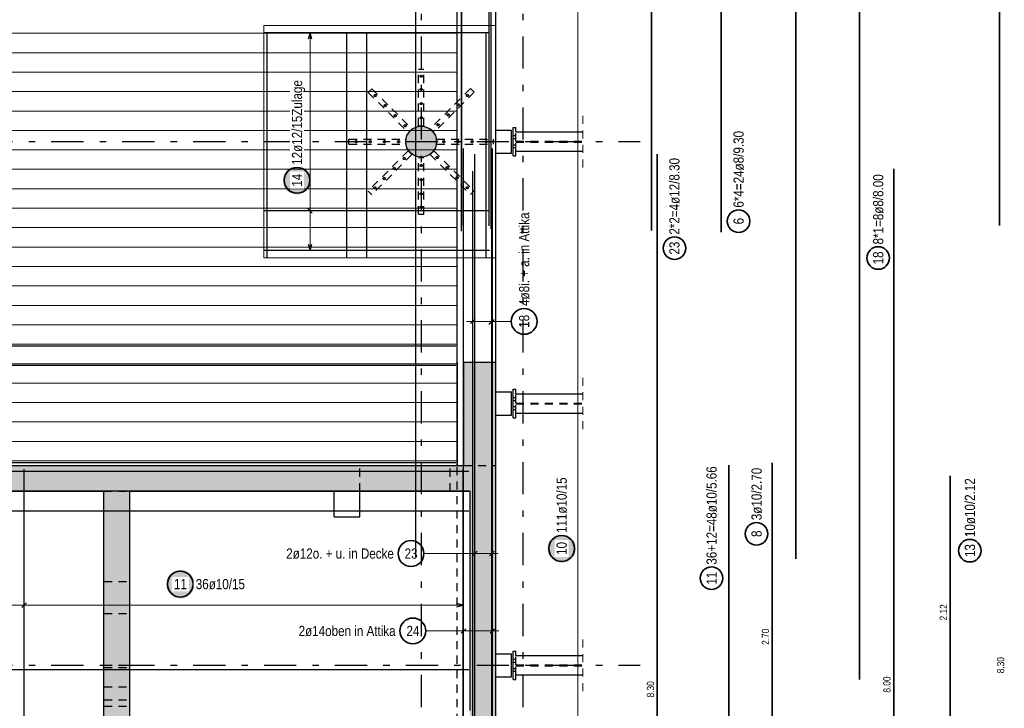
# Model space of a CAD drawing. Header units: millimetres. Extents: x 0 to 61.4, y -43.3 to 42.
# Tile 14 of 21: x 15.7 to 31, y 11.2 to 21.9. Entities that reach past the tile are written whole.
import ezdxf

# ---------------------------------------------------------------- set-up
doc = ezdxf.new("R2010")
doc.units = ezdxf.units.MM
doc.linetypes.add('DASHDOTX2', pattern=[2, 1, -0.5, 0, -0.5])
doc.linetypes.add('HIDDEN', pattern=[0.375, 0.25, -0.125])
for name, color, linetype, lineweight in [('Achsen', 7, 'Continuous', 20), ('Geschnittene Kanten', 7, 'Continuous', 20), ('nplo Bewehrung', 7, 'Continuous', 20), ('Schraffuren', 7, 'Continuous', 20)]:
    doc.layers.add(name, color=color, linetype=linetype, lineweight=lineweight)
doc.styles.add('Arial Narrow', font='ARIALN.TTF')

msp = doc.modelspace()

# ---------------------------------------------------------------- hatches: boundary and pattern name
at = {"lineweight": 25, "true_color": 0xffffff}
msp.add_hatch(color=7, dxfattribs=at).paths.add_polyline_path([(24.32, 13.678), (24.32, 13.686), (24.319, 13.694), (24.319, 13.701), (24.318, 13.709), (24.317, 13.717), (24.315, 13.724), (24.313, 13.732), (24.311, 13.739), (24.309, 13.746), (24.307, 13.754), (24.304, 13.761), (24.301, 13.768), (24.298, 13.775), (24.294, 13.782), (24.291, 13.788), (24.287, 13.795), (24.282, 13.801), (24.278, 13.808), (24.273, 13.814), (24.269, 13.82), (24.263, 13.826), (24.258, 13.831), (24.253, 13.837), (24.247, 13.842), (24.241, 13.847), (24.235, 13.852), (24.229, 13.856), (24.223, 13.861), (24.217, 13.865), (24.21, 13.869), (24.203, 13.873), (24.196, 13.876), (24.189, 13.879), (24.182, 13.882), (24.175, 13.885), (24.168, 13.888), (24.161, 13.89), (24.153, 13.892), (24.146, 13.894), (24.138, 13.895), (24.131, 13.896), (24.123, 13.897), (24.115, 13.898), (24.108, 13.898), (24.1, 13.898), (24.092, 13.898), (24.085, 13.898), (24.077, 13.897), (24.069, 13.896), (24.062, 13.895), (24.054, 13.894), (24.047, 13.892), (24.039, 13.89), (24.032, 13.888), (24.025, 13.885), (24.018, 13.882), (24.011, 13.879), (24.004, 13.876), (23.997, 13.873), (23.99, 13.869), (23.983, 13.865), (23.977, 13.861), (23.971, 13.856), (23.965, 13.852), (23.959, 13.847), (23.953, 13.842), (23.947, 13.837), (23.942, 13.831), (23.937, 13.826), (23.931, 13.82), (23.927, 13.814), (23.922, 13.808), (23.918, 13.801), (23.913, 13.795), (23.909, 13.788), (23.906, 13.782), (23.902, 13.775), (23.899, 13.768), (23.896, 13.761), (23.893, 13.754), (23.891, 13.746), (23.889, 13.739), (23.887, 13.732), (23.885, 13.724), (23.883, 13.717), (23.882, 13.709), (23.881, 13.701), (23.881, 13.694), (23.88, 13.686), (23.88, 13.678), (23.88, 13.671), (23.881, 13.663), (23.881, 13.655), (23.882, 13.648), (23.883, 13.64), (23.885, 13.633), (23.887, 13.625), (23.889, 13.618), (23.891, 13.61), (23.893, 13.603), (23.896, 13.596), (23.899, 13.589), (23.902, 13.582), (23.906, 13.575), (23.909, 13.568), (23.913, 13.562), (23.918, 13.555), (23.922, 13.549), (23.927, 13.543), (23.931, 13.537), (23.937, 13.531), (23.942, 13.526), (23.947, 13.52), (23.953, 13.515), (23.959, 13.51), (23.965, 13.505), (23.971, 13.5), (23.977, 13.496), (23.983, 13.492), (23.99, 13.488), (23.997, 13.484), (24.004, 13.481), (24.011, 13.477), (24.018, 13.474), (24.025, 13.472), (24.032, 13.469), (24.039, 13.467), (24.047, 13.465), (24.054, 13.463), (24.062, 13.462), (24.069, 13.461), (24.077, 13.46), (24.085, 13.459), (24.092, 13.459), (24.1, 13.458), (24.108, 13.459), (24.115, 13.459), (24.123, 13.46), (24.131, 13.461), (24.138, 13.462), (24.146, 13.463), (24.153, 13.465), (24.161, 13.467), (24.168, 13.469), (24.175, 13.472), (24.182, 13.474), (24.189, 13.477), (24.196, 13.481), (24.203, 13.484), (24.21, 13.488), (24.217, 13.492), (24.223, 13.496), (24.229, 13.5), (24.235, 13.505), (24.241, 13.51), (24.247, 13.515), (24.253, 13.52), (24.258, 13.526), (24.263, 13.531), (24.269, 13.537), (24.273, 13.543), (24.278, 13.549), (24.282, 13.555), (24.287, 13.562), (24.291, 13.568), (24.294, 13.575), (24.298, 13.582), (24.301, 13.589), (24.304, 13.596), (24.307, 13.603), (24.309, 13.61), (24.311, 13.618), (24.313, 13.625), (24.315, 13.633), (24.317, 13.64), (24.318, 13.648), (24.319, 13.655), (24.319, 13.663)])
at = {"layer": 'Achsen', "lineweight": 25, "true_color": 0xffffff}
msp.add_hatch(color=7, dxfattribs=at).paths.add_polyline_path([(18.403, 13.126), (18.403, 13.134), (18.403, 13.141), (18.402, 13.149), (18.401, 13.157), (18.4, 13.164), (18.398, 13.172), (18.397, 13.179), (18.395, 13.187), (18.392, 13.194), (18.39, 13.201), (18.387, 13.208), (18.384, 13.216), (18.381, 13.222), (18.377, 13.229), (18.374, 13.236), (18.37, 13.243), (18.365, 13.249), (18.361, 13.255), (18.356, 13.261), (18.352, 13.267), (18.347, 13.273), (18.341, 13.279), (18.336, 13.284), (18.33, 13.29), (18.324, 13.295), (18.318, 13.299), (18.312, 13.304), (18.306, 13.308), (18.3, 13.313), (18.293, 13.317), (18.286, 13.32), (18.279, 13.324), (18.273, 13.327), (18.265, 13.33), (18.258, 13.333), (18.251, 13.335), (18.244, 13.337), (18.236, 13.339), (18.229, 13.341), (18.221, 13.343), (18.214, 13.344), (18.206, 13.345), (18.198, 13.345), (18.191, 13.346), (18.183, 13.346), (18.175, 13.346), (18.168, 13.345), (18.16, 13.345), (18.152, 13.344), (18.145, 13.343), (18.137, 13.341), (18.13, 13.339), (18.122, 13.337), (18.115, 13.335), (18.108, 13.333), (18.101, 13.33), (18.094, 13.327), (18.087, 13.324), (18.08, 13.32), (18.073, 13.317), (18.066, 13.313), (18.06, 13.308), (18.054, 13.304), (18.048, 13.299), (18.042, 13.295), (18.036, 13.29), (18.03, 13.284), (18.025, 13.279), (18.02, 13.273), (18.015, 13.267), (18.01, 13.261), (18.005, 13.255), (18.001, 13.249), (17.996, 13.243), (17.993, 13.236), (17.989, 13.229), (17.985, 13.222), (17.982, 13.216), (17.979, 13.208), (17.976, 13.201), (17.974, 13.194), (17.972, 13.187), (17.97, 13.179), (17.968, 13.172), (17.966, 13.164), (17.965, 13.157), (17.964, 13.149), (17.964, 13.141), (17.963, 13.134), (17.963, 13.126), (17.963, 13.118), (17.964, 13.111), (17.964, 13.103), (17.965, 13.095), (17.966, 13.088), (17.968, 13.08), (17.97, 13.073), (17.972, 13.065), (17.974, 13.058), (17.976, 13.051), (17.979, 13.044), (17.982, 13.037), (17.985, 13.03), (17.989, 13.023), (17.993, 13.016), (17.996, 13.009), (18.001, 13.003), (18.005, 12.997), (18.01, 12.991), (18.015, 12.985), (18.02, 12.979), (18.025, 12.973), (18.03, 12.968), (18.036, 12.963), (18.042, 12.957), (18.048, 12.953), (18.054, 12.948), (18.06, 12.944), (18.066, 12.939), (18.073, 12.935), (18.08, 12.932), (18.087, 12.928), (18.094, 12.925), (18.101, 12.922), (18.108, 12.919), (18.115, 12.917), (18.122, 12.915), (18.13, 12.913), (18.137, 12.911), (18.145, 12.909), (18.152, 12.908), (18.16, 12.907), (18.168, 12.907), (18.175, 12.906), (18.183, 12.906), (18.191, 12.906), (18.198, 12.907), (18.206, 12.907), (18.214, 12.908), (18.221, 12.909), (18.229, 12.911), (18.236, 12.913), (18.244, 12.915), (18.251, 12.917), (18.258, 12.919), (18.265, 12.922), (18.273, 12.925), (18.279, 12.928), (18.286, 12.932), (18.293, 12.935), (18.3, 12.939), (18.306, 12.944), (18.312, 12.948), (18.318, 12.953), (18.324, 12.957), (18.33, 12.963), (18.336, 12.968), (18.341, 12.973), (18.347, 12.979), (18.352, 12.985), (18.356, 12.991), (18.361, 12.997), (18.365, 13.003), (18.37, 13.009), (18.374, 13.016), (18.377, 13.023), (18.381, 13.03), (18.384, 13.037), (18.387, 13.044), (18.39, 13.051), (18.392, 13.058), (18.395, 13.065), (18.397, 13.073), (18.398, 13.08), (18.4, 13.088), (18.401, 13.095), (18.402, 13.103), (18.403, 13.111)])
at = {"layer": 'Geschnittene Kanten', "lineweight": 25, "true_color": 0xffffff}
msp.add_hatch(color=7, dxfattribs=at).paths.add_polyline_path([(20.214, 19.387), (20.214, 19.395), (20.213, 19.403), (20.213, 19.41), (20.212, 19.418), (20.21, 19.425), (20.209, 19.433), (20.207, 19.44), (20.205, 19.448), (20.203, 19.455), (20.2, 19.462), (20.198, 19.47), (20.195, 19.477), (20.191, 19.484), (20.188, 19.49), (20.184, 19.497), (20.18, 19.504), (20.176, 19.51), (20.172, 19.517), (20.167, 19.523), (20.162, 19.529), (20.157, 19.534), (20.152, 19.54), (20.147, 19.545), (20.141, 19.551), (20.135, 19.556), (20.129, 19.561), (20.123, 19.565), (20.117, 19.57), (20.11, 19.574), (20.104, 19.578), (20.097, 19.581), (20.09, 19.585), (20.083, 19.588), (20.076, 19.591), (20.069, 19.594), (20.062, 19.596), (20.054, 19.599), (20.047, 19.601), (20.039, 19.602), (20.032, 19.604), (20.024, 19.605), (20.017, 19.606), (20.009, 19.607), (20.001, 19.607), (19.994, 19.607), (19.986, 19.607), (19.978, 19.607), (19.971, 19.606), (19.963, 19.605), (19.956, 19.604), (19.948, 19.602), (19.941, 19.601), (19.933, 19.599), (19.926, 19.596), (19.918, 19.594), (19.911, 19.591), (19.904, 19.588), (19.897, 19.585), (19.89, 19.581), (19.884, 19.578), (19.877, 19.574), (19.871, 19.57), (19.864, 19.565), (19.858, 19.561), (19.852, 19.556), (19.847, 19.551), (19.841, 19.545), (19.835, 19.54), (19.83, 19.534), (19.825, 19.529), (19.82, 19.523), (19.816, 19.517), (19.811, 19.51), (19.807, 19.504), (19.803, 19.497), (19.799, 19.49), (19.796, 19.484), (19.793, 19.477), (19.79, 19.47), (19.787, 19.462), (19.784, 19.455), (19.782, 19.448), (19.78, 19.44), (19.779, 19.433), (19.777, 19.425), (19.776, 19.418), (19.775, 19.41), (19.774, 19.403), (19.774, 19.395), (19.774, 19.387), (19.774, 19.38), (19.774, 19.372), (19.775, 19.364), (19.776, 19.357), (19.777, 19.349), (19.779, 19.341), (19.78, 19.334), (19.782, 19.327), (19.784, 19.319), (19.787, 19.312), (19.79, 19.305), (19.793, 19.298), (19.796, 19.291), (19.799, 19.284), (19.803, 19.277), (19.807, 19.271), (19.811, 19.264), (19.816, 19.258), (19.82, 19.252), (19.825, 19.246), (19.83, 19.24), (19.835, 19.234), (19.841, 19.229), (19.847, 19.224), (19.852, 19.219), (19.858, 19.214), (19.864, 19.209), (19.871, 19.205), (19.877, 19.201), (19.884, 19.197), (19.89, 19.193), (19.897, 19.189), (19.904, 19.186), (19.911, 19.183), (19.918, 19.18), (19.926, 19.178), (19.933, 19.176), (19.941, 19.174), (19.948, 19.172), (19.956, 19.171), (19.963, 19.169), (19.971, 19.168), (19.978, 19.168), (19.986, 19.167), (19.994, 19.167), (20.001, 19.167), (20.009, 19.168), (20.017, 19.168), (20.024, 19.169), (20.032, 19.171), (20.039, 19.172), (20.047, 19.174), (20.054, 19.176), (20.062, 19.178), (20.069, 19.18), (20.076, 19.183), (20.083, 19.186), (20.09, 19.189), (20.097, 19.193), (20.104, 19.197), (20.11, 19.201), (20.117, 19.205), (20.123, 19.209), (20.129, 19.214), (20.135, 19.219), (20.141, 19.224), (20.147, 19.229), (20.152, 19.234), (20.157, 19.24), (20.162, 19.246), (20.167, 19.252), (20.172, 19.258), (20.176, 19.264), (20.18, 19.271), (20.184, 19.277), (20.188, 19.284), (20.191, 19.291), (20.195, 19.298), (20.198, 19.305), (20.2, 19.312), (20.203, 19.319), (20.205, 19.327), (20.207, 19.334), (20.209, 19.341), (20.21, 19.349), (20.212, 19.357), (20.213, 19.364), (20.213, 19.372)])
at = {"layer": 'Schraffuren', "lineweight": 13, "true_color": 0xd7ffd7}
for points in [[(22.16, 19.987), (22.16, 19.993), (22.159, 20), (22.159, 20.006), (22.158, 20.012), (22.158, 20.018), (22.157, 20.024), (22.156, 20.03), (22.155, 20.036), (22.153, 20.042), (22.152, 20.048), (22.15, 20.054), (22.148, 20.06), (22.146, 20.066), (22.144, 20.072), (22.142, 20.078), (22.14, 20.083), (22.137, 20.089), (22.134, 20.095), (22.132, 20.1), (22.129, 20.105), (22.125, 20.111), (22.122, 20.116), (22.119, 20.121), (22.115, 20.126), (22.112, 20.131), (22.108, 20.136), (22.104, 20.141), (22.1, 20.146), (22.096, 20.15), (22.092, 20.155), (22.087, 20.159), (22.083, 20.163), (22.078, 20.167), (22.073, 20.171), (22.069, 20.175), (22.064, 20.179), (22.059, 20.183), (22.054, 20.186), (22.049, 20.19), (22.043, 20.193), (22.038, 20.196), (22.032, 20.199), (22.027, 20.202), (22.021, 20.205), (22.016, 20.207), (22.01, 20.21), (22.004, 20.212), (21.999, 20.214), (21.993, 20.216), (21.987, 20.218), (21.981, 20.219), (21.975, 20.221), (21.969, 20.222), (21.963, 20.223), (21.957, 20.224), (21.951, 20.225), (21.944, 20.226), (21.938, 20.226), (21.932, 20.227), (21.926, 20.227), (21.92, 20.227), (21.914, 20.227), (21.907, 20.227), (21.901, 20.226), (21.895, 20.226), (21.889, 20.225), (21.883, 20.224), (21.877, 20.223), (21.871, 20.222), (21.865, 20.221), (21.859, 20.219), (21.853, 20.218), (21.847, 20.216), (21.841, 20.214), (21.835, 20.212), (21.829, 20.21), (21.824, 20.207), (21.818, 20.205), (21.812, 20.202), (21.807, 20.199), (21.801, 20.196), (21.796, 20.193), (21.791, 20.19), (21.786, 20.186), (21.781, 20.183), (21.776, 20.179), (21.771, 20.175), (21.766, 20.171), (21.761, 20.167), (21.757, 20.163), (21.752, 20.159), (21.748, 20.155), (21.744, 20.15), (21.739, 20.146), (21.735, 20.141), (21.732, 20.136), (21.728, 20.131), (21.724, 20.126), (21.721, 20.121), (21.717, 20.116), (21.714, 20.111), (21.711, 20.105), (21.708, 20.1), (21.705, 20.095), (21.702, 20.089), (21.7, 20.083), (21.697, 20.078), (21.695, 20.072), (21.693, 20.066), (21.691, 20.06), (21.689, 20.054), (21.688, 20.048), (21.686, 20.042), (21.685, 20.036), (21.684, 20.03), (21.683, 20.024), (21.682, 20.018), (21.681, 20.012), (21.68, 20.006), (21.68, 20), (21.68, 19.993), (21.68, 19.987), (21.68, 19.981), (21.68, 19.975), (21.68, 19.969), (21.681, 19.963), (21.682, 19.956), (21.683, 19.95), (21.684, 19.944), (21.685, 19.938), (21.686, 19.932), (21.688, 19.926), (21.689, 19.92), (21.691, 19.914), (21.693, 19.908), (21.695, 19.903), (21.697, 19.897), (21.7, 19.891), (21.702, 19.885), (21.705, 19.88), (21.708, 19.874), (21.711, 19.869), (21.714, 19.864), (21.717, 19.858), (21.721, 19.853), (21.724, 19.848), (21.728, 19.843), (21.732, 19.838), (21.735, 19.833), (21.739, 19.829), (21.744, 19.824), (21.748, 19.82), (21.752, 19.815), (21.757, 19.811), (21.761, 19.807), (21.766, 19.803), (21.771, 19.799), (21.776, 19.795), (21.781, 19.792), (21.786, 19.788), (21.791, 19.785), (21.796, 19.781), (21.801, 19.778), (21.807, 19.775), (21.812, 19.773), (21.818, 19.77), (21.824, 19.767), (21.829, 19.765), (21.835, 19.763), (21.841, 19.761), (21.847, 19.759), (21.853, 19.757), (21.859, 19.755), (21.865, 19.754), (21.871, 19.752), (21.877, 19.751), (21.883, 19.75), (21.889, 19.749), (21.895, 19.748), (21.901, 19.748), (21.907, 19.748), (21.914, 19.747), (21.92, 19.747), (21.926, 19.747), (21.932, 19.748), (21.938, 19.748), (21.944, 19.748), (21.951, 19.749), (21.957, 19.75), (21.963, 19.751), (21.969, 19.752), (21.975, 19.754), (21.981, 19.755), (21.987, 19.757), (21.993, 19.759), (21.999, 19.761), (22.004, 19.763), (22.01, 19.765), (22.016, 19.767), (22.021, 19.77), (22.027, 19.773), (22.032, 19.775), (22.038, 19.778), (22.043, 19.781), (22.049, 19.785), (22.054, 19.788), (22.059, 19.792), (22.064, 19.795), (22.069, 19.799), (22.073, 19.803), (22.078, 19.807), (22.083, 19.811), (22.087, 19.815), (22.092, 19.82), (22.096, 19.824), (22.1, 19.829), (22.104, 19.833), (22.108, 19.838), (22.112, 19.843), (22.115, 19.848), (22.119, 19.853), (22.122, 19.858), (22.125, 19.864), (22.129, 19.869), (22.132, 19.874), (22.134, 19.88), (22.137, 19.885), (22.14, 19.891), (22.142, 19.897), (22.144, 19.903), (22.146, 19.908), (22.148, 19.914), (22.15, 19.92), (22.152, 19.926), (22.153, 19.932), (22.155, 19.938), (22.156, 19.944), (22.157, 19.95), (22.158, 19.956), (22.158, 19.963), (22.159, 19.969), (22.159, 19.975), (22.16, 19.981)], [(23.08, 16.567), (23.08, 14.967), (22.58, 14.967), (22.58, 16.567)], [(23.08, 14.567), (4.139, 14.567), (4.139, 14.967), (23.08, 14.967)], [(17.399, 14.567), (17.399, 3.567), (16.999, 3.567), (16.999, 14.567)], [(23.08, 14.567), (23.08, 3.467), (22.68, 3.467), (22.68, 14.567)]]:
    msp.add_hatch(color=254, dxfattribs=at).paths.add_polyline_path(points)

# ---------------------------------------------------------------- linework, layer by layer
at = {"color": 3, "linetype": 'Continuous', "lineweight": 25}
for p, q in [((23.08, 16.567), (23.08, 37.387)), ((22.48, 16.567), (22.48, 36.787)), ((23.08, 20.167), (23.32, 20.167)), ((23.32, 19.807), (23.32, 20.167)), ((23.349, 19.767), (23.349, 20.207)), ((23.349, 20.207), (23.389, 20.207)), ((23.389, 20.137), (23.389, 20.207)), ((23.389, 20.137), (24.429, 20.137)), ((23.08, 19.807), (23.32, 19.807)), ((23.349, 19.767), (23.389, 19.767)), ((23.389, 19.767), (23.389, 19.837)), ((23.389, 19.837), (24.429, 19.837)), ((22.97, 17.159), (23.052, 17.229)), ((22.48, 16.567), (22.48, 14.967)), ((22.48, 14.967), (22.48, 16.567)), ((23.08, 16.107), (23.32, 16.107)), ((23.32, 15.747), (23.32, 16.107)), ((23.349, 15.707), (23.349, 16.147)), ((23.349, 16.147), (23.389, 16.147)), ((23.389, 16.077), (23.389, 16.147)), ((23.389, 16.077), (24.429, 16.077)), ((23.08, 15.747), (23.32, 15.747)), ((23.389, 15.707), (23.389, 15.777)), ((23.389, 15.777), (24.429, 15.777)), ((23.349, 15.707), (23.389, 15.707)), ((20.568, 14.167), (20.568, 14.567)), ((20.968, 14.167), (20.968, 14.567)), ((20.568, 14.167), (20.968, 14.167)), ((23.349, 11.647), (23.349, 12.087)), ((23.349, 12.087), (23.389, 12.087)), ((23.389, 12.017), (23.389, 12.087)), ((23.08, 12.047), (23.32, 12.047)), ((23.32, 11.687), (23.32, 12.047)), ((23.389, 12.017), (24.429, 12.017)), ((23.08, 11.687), (23.32, 11.687)), ((23.349, 11.647), (23.389, 11.647)), ((23.389, 11.647), (23.389, 11.717)), ((23.389, 11.717), (24.429, 11.717))]:
    msp.add_line(p, q, dxfattribs=at)
at = {"color": 2, "linetype": 'Continuous', "lineweight": 35, "ltscale": 0.5}
for p, q in [((30.895, 37.289), (30.895, 18.689)), ((26.575, 18.583), (26.575, 37.183)), ((28.722, 11.645), (28.722, 36.845)), ((27.732, 13.517), (27.732, 36.717)), ((25.491, 36.61), (25.491, 18.61)), ((25.584, 3.193), (25.584, 19.793)), ((29.251, 3.567), (29.251, 19.567)), ((26.694, 3.651), (26.694, 14.971)), ((27.367, 15.007), (27.367, 9.607)), ((30.127, 10.567), (30.127, 14.807))]:
    msp.add_line(p, q, dxfattribs=at)
at = {"color": 3, "linetype": 'Continuous', "lineweight": 25, "ltscale": 0.5}
for p, q in [((22.544, 18.601), (22.544, 37.201)), ((23.006, 18.634), (23.006, 37.234)), ((22.539, 36.683), (22.539, 18.683)), ((22.968, 36.683), (22.968, 18.683)), ((19.532, 18.187), (19.532, 21.687)), ((20.767, 18.187), (20.767, 21.687)), ((21.075, 18.187), (21.075, 21.687)), ((22.928, 18.187), (22.928, 21.687)), ((22.576, 3.279), (22.576, 19.879)), ((23.025, 3.279), (23.025, 19.879)), ((22.755, 3.195), (22.755, 19.795)), ((23.015, 3.195), (23.015, 19.795)), ((22.722, 3.528), (22.722, 19.528)), ((22.687, 17.165), (22.758, 17.235)), ((22.719, 13.565), (22.79, 13.635)), ((22.979, 13.565), (23.05, 13.635)), ((22.541, 12.365), (22.612, 12.435)), ((22.989, 12.365), (23.06, 12.435))]:
    msp.add_line(p, q, dxfattribs=at)
at = {"color": 5, "linetype": 'Continuous', "lineweight": 18, "ltscale": 0.5}
for p, q in [((24.35, 36.777), (24.35, 3.637)), ((22.722, 17.05), (22.722, 17.35)), ((22.822, 17.2), (22.622, 17.2)), ((23.318, 17.2), (22.822, 17.2)), ((22.755, 13.45), (22.755, 13.75)), ((23.015, 13.45), (23.015, 13.75)), ((21.962, 13.6), (22.655, 13.6)), ((23.115, 13.6), (22.655, 13.6)), ((22.576, 12.25), (22.576, 12.55)), ((23.025, 12.25), (23.025, 12.55)), ((21.991, 12.4), (22.476, 12.4)), ((23.125, 12.4), (22.476, 12.4))]:
    msp.add_line(p, q, dxfattribs=at)
at = {"color": 3, "linetype": 'HIDDEN', "lineweight": 25, "ltscale": 0.5}
for p, q in [((21.88, 20.671), (21.88, 21.111)), ((21.88, 21.111), (21.96, 21.111)), ((21.96, 20.671), (21.96, 21.111)), ((21.156, 20.807), (21.099, 20.751)), ((21.156, 20.807), (21.467, 20.496)), ((22.686, 20.81), (22.375, 20.499)), ((22.686, 20.81), (22.743, 20.754)), ((21.099, 20.751), (21.411, 20.44)), ((21.88, 20.231), (21.88, 20.671)), ((21.96, 20.231), (21.96, 20.671)), ((22.743, 20.754), (22.432, 20.443)), ((21.467, 20.496), (21.778, 20.185)), ((22.375, 20.499), (22.064, 20.188)), ((21.411, 20.44), (21.722, 20.129)), ((22.432, 20.443), (22.121, 20.131)), ((21.778, 20.185), (21.722, 20.129)), ((21.88, 20.231), (21.96, 20.231)), ((22.064, 20.188), (22.121, 20.131)), ((20.8, 19.947), (20.8, 20.027)), ((20.8, 20.027), (21.24, 20.027)), ((21.24, 20.027), (21.68, 20.027)), ((21.68, 19.947), (21.68, 20.027)), ((22.16, 19.947), (22.16, 20.027)), ((22.16, 20.027), (22.6, 20.027)), ((22.6, 20.027), (23.04, 20.027)), ((23.04, 19.947), (23.04, 20.027)), ((23.349, 20.08), (23.389, 20.08)), ((23.349, 20.08), (23.389, 20.08)), ((23.349, 20.034), (23.389, 20.034)), ((23.349, 20.034), (23.389, 20.034)), ((23.389, 19.994), (23.389, 20.137)), ((20.8, 19.947), (21.24, 19.947)), ((21.24, 19.947), (21.68, 19.947)), ((22.16, 19.947), (22.6, 19.947)), ((22.6, 19.947), (23.04, 19.947)), ((23.349, 19.94), (23.389, 19.94)), ((23.349, 19.94), (23.389, 19.94)), ((23.349, 19.894), (23.389, 19.894)), ((23.349, 19.894), (23.389, 19.894)), ((23.389, 19.994), (24.429, 19.994)), ((23.389, 19.837), (23.389, 19.98)), ((23.389, 19.98), (24.429, 19.98)), ((21.719, 19.843), (21.408, 19.532)), ((21.775, 19.786), (21.464, 19.475)), ((21.719, 19.843), (21.775, 19.786)), ((21.88, 19.303), (21.88, 19.743)), ((21.88, 19.743), (21.96, 19.743)), ((21.96, 19.303), (21.96, 19.743)), ((22.118, 19.846), (22.061, 19.789)), ((22.061, 19.789), (22.372, 19.478)), ((22.118, 19.846), (22.429, 19.535)), ((21.408, 19.532), (21.097, 19.221)), ((21.464, 19.475), (21.153, 19.164)), ((22.372, 19.478), (22.683, 19.167)), ((22.429, 19.535), (22.74, 19.224)), ((21.88, 18.863), (21.88, 19.303)), ((21.96, 18.863), (21.96, 19.303)), ((21.097, 19.221), (21.153, 19.164)), ((22.74, 19.224), (22.683, 19.167)), ((21.88, 18.863), (21.96, 18.863)), ((23.389, 15.934), (23.389, 16.077)), ((23.349, 16.02), (23.389, 16.02)), ((23.349, 16.02), (23.389, 16.02)), ((23.349, 15.974), (23.389, 15.974)), ((23.349, 15.974), (23.389, 15.974)), ((23.389, 15.934), (24.429, 15.934)), ((23.389, 15.777), (23.389, 15.92)), ((23.389, 15.92), (24.429, 15.92)), ((23.349, 15.88), (23.389, 15.88)), ((23.349, 15.88), (23.389, 15.88)), ((23.349, 15.834), (23.389, 15.834)), ((23.349, 15.834), (23.389, 15.834)), ((20.968, 14.567), (20.968, 14.967)), ((22.368, 14.567), (22.368, 14.967)), ((22.48, 3.567), (22.48, 14.967)), ((22.58, 14.967), (23.08, 14.967)), ((16.999, 14.567), (16.999, 14.569)), ((16.999, 14.569), (17.399, 14.569)), ((17.399, 14.567), (17.399, 14.569)), ((16.999, 13.169), (17.399, 13.169)), ((16.999, 12.668), (17.399, 12.668)), ((23.349, 11.96), (23.389, 11.96)), ((23.349, 11.96), (23.389, 11.96)), ((23.389, 11.874), (23.389, 12.017)), ((16.999, 11.868), (17.399, 11.868)), ((16.999, 11.834), (17.399, 11.834)), ((23.349, 11.914), (23.389, 11.914)), ((23.349, 11.914), (23.389, 11.914)), ((23.349, 11.82), (23.389, 11.82)), ((23.349, 11.82), (23.389, 11.82)), ((23.349, 11.774), (23.389, 11.774)), ((23.349, 11.774), (23.389, 11.774)), ((23.389, 11.874), (24.429, 11.874)), ((23.389, 11.717), (23.389, 11.86)), ((23.389, 11.86), (24.429, 11.86)), ((16.999, 11.532), (17.399, 11.532)), ((16.999, 11.332), (17.399, 11.332)), ((16.999, 11.234), (17.399, 11.234))]:
    msp.add_line(p, q, dxfattribs=at)
at = {"color": 5, "linetype": 'HIDDEN', "lineweight": 18, "ltscale": 0.5}
for p, q in [((24.429, 19.587), (24.429, 20.387)), ((24.429, 15.527), (24.429, 16.327)), ((24.429, 11.467), (24.429, 12.267))]:
    msp.add_line(p, q, dxfattribs=at)
at = {"color": 3, "linetype": 'HIDDEN', "lineweight": 25, "ltscale": 0.5}
for centre in [(21.92, 21.001), (21.92, 20.797), (21.206, 20.701), (22.637, 20.704), (21.361, 20.546), (21.92, 20.577), (22.492, 20.56), (21.517, 20.39), (21.92, 20.357), (22.337, 20.404), (21.672, 20.235), (22.181, 20.249), (20.91, 19.987), (21.13, 19.987), (21.35, 19.987), (21.57, 19.987), (22.27, 19.987), (22.49, 19.987), (22.71, 19.987), (22.93, 19.987), (21.658, 19.726), (22.167, 19.74), (21.503, 19.57), (21.92, 19.617), (22.323, 19.584), (21.347, 19.414), (21.92, 19.397), (22.478, 19.429), (21.203, 19.27), (22.634, 19.273), (21.92, 19.177), (21.92, 18.973)]:
    msp.add_circle(centre, 0.016, dxfattribs=at)
at = {"color": 2, "linetype": 'Continuous', "lineweight": 35, "ltscale": 0.5}
for centre, radius in [((26.845, 18.754), 0.175), ((25.849, 18.335), 0.175), ((29.011, 18.183), 0.175), ((23.518, 17.2), 0.2), ((27.124, 13.907), 0.175), ((21.762, 13.6), 0.2), ((24.1, 13.678), 0.2), ((30.433, 13.645), 0.175), ((26.425, 13.218), 0.175), ((21.791, 12.4), 0.2)]:
    msp.add_circle(centre, radius, dxfattribs=at)
at = {"layer": 'Achsen', "color": 3, "linetype": 'DASHDOTX2', "lineweight": 25, "ltscale": 0.5}
for p, q in [((21.919, 39.219), (21.919, 0.35)), ((23.499, 39.219), (23.499, 0.35)), ((2.982, 19.987), (25.318, 19.987)), ((2.982, 11.867), (25.318, 11.867))]:
    msp.add_line(p, q, dxfattribs=at)
at = {"layer": 'Achsen', "color": 3, "linetype": 'Continuous', "lineweight": 25, "ltscale": 0.5}
for p, q in [((21.831, 36.747), (21.831, 13.547)), ((22.46, 16.818), (4.46, 16.818)), ((22.46, 16.516), (4.46, 16.516)), ((22.46, 15.007), (4.46, 15.007)), ((4.66, 14.877), (22.66, 14.877)), ((15.761, 3.592), (15.761, 14.907)), ((22.57, 3.592), (22.57, 14.907)), ((4.66, 14.57), (22.66, 14.57)), ((4.66, 14.262), (22.66, 14.262)), ((15.796, 12.835), (15.726, 12.765)), ((22.57, 12.8), (22.47, 12.827)), ((22.47, 12.773), (22.57, 12.8)), ((4.66, 11.8), (22.66, 11.8))]:
    msp.add_line(p, q, dxfattribs=at)
at = {"layer": 'Achsen', "color": 5, "linetype": 'Continuous', "lineweight": 18, "ltscale": 0.5}
for p, q in [((15.761, 12.95), (15.761, 12.65)), ((22.57, 12.65), (22.57, 12.95)), ((12.209, 12.8), (22.57, 12.8))]:
    msp.add_line(p, q, dxfattribs=at)
at = {"layer": 'Achsen', "color": 2, "linetype": 'Continuous', "lineweight": 35, "ltscale": 0.5}
msp.add_circle((18.183, 13.126), 0.2, dxfattribs=at)
at = {"layer": 'Geschnittene Kanten', "color": 9, "linetype": 'Continuous', "lineweight": 0}
for p, q in [((23.08, 21.787), (19.48, 21.787)), ((19.48, 21.787), (19.48, 18.187)), ((23.08, 18.187), (19.48, 18.187))]:
    msp.add_line(p, q, dxfattribs=at)
at = {"layer": 'Geschnittene Kanten', "color": 3, "linetype": 'Continuous', "lineweight": 25, "ltscale": 0.5}
for p, q in [((22.98, 21.675), (19.48, 21.675)), ((20.196, 21.675), (20.169, 21.575)), ((20.223, 21.575), (20.196, 21.675)), ((20.161, 18.948), (20.231, 18.877)), ((22.98, 18.913), (19.48, 18.913)), ((20.169, 18.399), (20.196, 18.299)), ((20.196, 18.299), (20.223, 18.399)), ((22.98, 18.299), (19.48, 18.299))]:
    msp.add_line(p, q, dxfattribs=at)
at = {"layer": 'Geschnittene Kanten', "color": 5, "linetype": 'Continuous', "lineweight": 18, "ltscale": 0.5}
for p, q in [((20.346, 21.675), (20.046, 21.675)), ((20.196, 18.299), (20.196, 21.675)), ((20.046, 18.913), (20.346, 18.913)), ((20.046, 18.299), (20.346, 18.299))]:
    msp.add_line(p, q, dxfattribs=at)
at = {"layer": 'Geschnittene Kanten', "color": 3, "linetype": 'Continuous', "lineweight": 25}
for p, q in [((22.58, 14.967), (22.58, 16.567)), ((22.58, 16.567), (23.08, 16.567)), ((23.08, 14.967), (23.08, 16.567)), ((4.139, 14.967), (22.58, 14.967)), ((23.08, 14.567), (23.08, 14.967)), ((4.539, 14.567), (16.999, 14.567)), ((16.999, 3.567), (16.999, 14.567)), ((17.399, 3.567), (17.399, 14.567)), ((17.399, 14.567), (22.68, 14.567)), ((22.68, 11.167), (22.68, 14.567)), ((23.08, 3.467), (23.08, 14.567))]:
    msp.add_line(p, q, dxfattribs=at)
msp.add_circle((21.92, 19.987), 0.24, dxfattribs=at)
at = {"layer": 'Geschnittene Kanten', "color": 2, "linetype": 'Continuous', "lineweight": 35, "ltscale": 0.5}
msp.add_circle((19.994, 19.387), 0.2, dxfattribs=at)
at = {"layer": 'nplo Bewehrung', "color": 9, "linetype": 'Continuous', "lineweight": 0, "ltscale": 0.5}
for p, q in [((4.48, 21.668), (22.48, 21.668)), ((4.48, 21.366), (22.48, 21.366)), ((4.48, 21.065), (22.48, 21.065)), ((4.48, 20.764), (22.48, 20.764)), ((4.48, 20.462), (22.48, 20.462)), ((4.48, 20.161), (22.48, 20.161)), ((4.48, 19.86), (22.48, 19.86)), ((4.48, 19.558), (22.48, 19.558)), ((4.48, 19.257), (22.48, 19.257)), ((4.48, 18.955), (22.48, 18.955)), ((4.48, 18.654), (22.48, 18.654)), ((4.48, 18.353), (22.48, 18.353)), ((4.48, 18.051), (22.48, 18.051)), ((4.48, 17.75), (22.48, 17.75)), ((4.48, 17.448), (22.48, 17.448)), ((4.48, 17.147), (22.48, 17.147)), ((4.48, 16.846), (22.48, 16.846)), ((4.48, 16.544), (22.48, 16.544)), ((4.48, 16.243), (22.48, 16.243)), ((4.48, 15.941), (22.48, 15.941)), ((4.48, 15.64), (22.48, 15.64)), ((4.48, 15.339), (22.48, 15.339)), ((4.48, 15.037), (22.48, 15.037))]:
    msp.add_line(p, q, dxfattribs=at)
at = {"layer": 'Schraffuren', "color": 3, "linetype": 'Continuous', "lineweight": 25, "ltscale": 0.5}
msp.add_line((22.55, 18.689), (22.55, 37.289), dxfattribs=at)

# ---------------------------------------------------------------- texts
at = {"color": 2, "lineweight": 35, "attachment_point": 1, "rotation": 90, "line_spacing_factor": 0.9, "style": 'Arial Narrow'}
for s, insert, char_height in [('6*4=24ø8/9.30', (26.766, 18.964), 0.1575), ('2*2=4ø12/8.30', (25.77, 18.545), 0.1575), ('8*1=8ø8/8.00', (28.932, 18.393), 0.1575), ('4ø8i. + a. in Attika', (23.439, 17.44), 0.1575), ('6', (26.766, 18.704), 0.158), ('23', (25.77, 18.236), 0.1575), ('18', (28.932, 18.084), 0.1575), ('18', (23.439, 17.101), 0.1575), ('36+12=48ø10/5.66', (26.347, 13.428), 0.1575), ('3ø10/2.70', (27.045, 14.117), 0.1575), ('10ø10/2.12', (30.355, 13.855), 0.1575), ('8', (27.045, 13.857), 0.158), ('13', (30.355, 13.546), 0.1575), ('11', (26.347, 13.118), 0.1575)]:
    msp.add_mtext(s, dxfattribs=dict(at, insert=insert, char_height=char_height))
at = {"color": 2, "lineweight": 35, "char_height": 0.1575, "attachment_point": 1, "line_spacing_factor": 0.9, "style": 'Arial Narrow'}
for s, insert in [('2ø12o. + u. in Decke', (19.826, 13.679)), ('23', (21.663, 13.679)), ('2ø14oben in Attika', (20.019, 12.479)), ('24', (21.692, 12.479))]:
    msp.add_mtext(s, dxfattribs=dict(at, insert=insert))
at = {"color": 3, "lineweight": 25, "char_height": 0.1125, "attachment_point": 1, "rotation": 90, "line_spacing_factor": 0.9, "style": 'Arial Narrow'}
for s, insert in [('2.12', (29.965, 12.563)), ('2.70', (27.204, 12.184)), ('8.30', (30.853, 11.743)), ('8.30', (25.421, 11.369)), ('8.00', (29.089, 11.443))]:
    msp.add_mtext(s, dxfattribs=dict(at, insert=insert))

# ---------------------------------------------------------------- next in the draw order: texts
at = {"color": 2, "lineweight": 35, "char_height": 0.1575, "attachment_point": 1, "rotation": 90, "line_spacing_factor": 0.9, "style": 'Arial Narrow', "bg_fill": 3, "box_fill_scale": 1.2, "bg_fill_color": 256, "bg_fill_true_color": 13158600, "bg_fill_transparency": 0}
for s, insert in [('111ø10/15', (24.021, 13.918)), ('10', (24.021, 13.579))]:
    msp.add_mtext(s, dxfattribs=dict(at, insert=insert))
at = {"layer": 'Achsen', "color": 2, "lineweight": 35, "char_height": 0.1575, "attachment_point": 1, "line_spacing_factor": 0.9, "style": 'Arial Narrow', "bg_fill": 3, "box_fill_scale": 1.2, "bg_fill_color": 256, "bg_fill_true_color": 13158600, "bg_fill_transparency": 0}
for s, insert in [('11', (18.084, 13.205)), ('36ø10/15', (18.423, 13.205))]:
    msp.add_mtext(s, dxfattribs=dict(at, insert=insert))
at = {"layer": 'Geschnittene Kanten', "color": 2, "lineweight": 35, "char_height": 0.1575, "attachment_point": 1, "rotation": 90, "line_spacing_factor": 0.9, "style": 'Arial Narrow', "bg_fill": 3, "box_fill_scale": 1.2, "bg_fill_color": 256, "bg_fill_true_color": 13158600, "bg_fill_transparency": 0}
for s, insert in [('12ø12/15Zulage', (19.915, 19.627)), ('14', (19.915, 19.288))]:
    msp.add_mtext(s, dxfattribs=dict(at, insert=insert))

doc.saveas('drawing.dxf')
